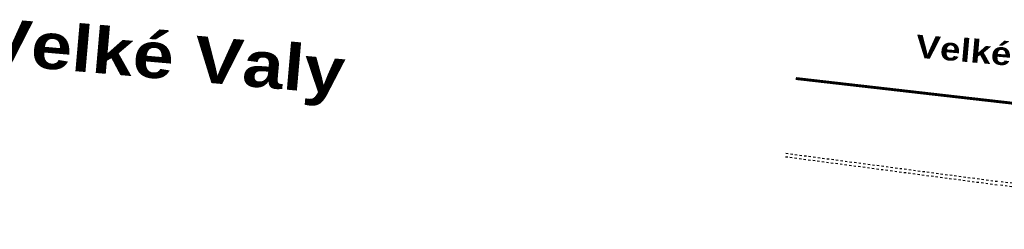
# Model space of a CAD drawing. Extents: x -698823 to -696424, y -1038555 to -1037403.
# Tile 27 of 42: x -697262 to -697219, y -1037749 to -1037740. Entities that reach past the tile are written whole.
import ezdxf
from ezdxf.enums import TextEntityAlignment as Align

# ---------------------------------------------------------------- set-up
doc = ezdxf.new("R2010")
doc.units = 0
doc.linetypes.add('ČÁRKOVANÁ10-10', pattern=[0.2, 0.1, -0.1])
for name, color, linetype, lineweight in [('1-návrh-stávající obruby', 21, 'ČÁRKOVANÁ10-10', 30), ('1-popis 250', 7, 'Continuous', 30), ('1-popis ulic', 7, 'Continuous', 25), ('1-VDZ', 150, 'Continuous', 30)]:
    doc.layers.add(name, color=color, linetype=linetype, lineweight=lineweight)
doc.styles.add('arial black', font='txt')

msp = doc.modelspace()

# ---------------------------------------------------------------- linework, layer by layer
at = {"layer": '1-návrh-stávající obruby'}
for p, q in [((-697228.716, -1037745.542), (-697219.422, -1037746.774)), ((-697228.736, -1037745.691), (-697219.442, -1037746.922))]:
    msp.add_line(p, q, dxfattribs=at)
for radius in [499.85, 500]:
    msp.add_arc((-697285.086, -1038242.443), radius, 80.92084, 82.45366, dxfattribs=at)
at = {"layer": '1-VDZ', "const_width": 0.125, "flags": 128}
msp.add_lwpolyline([(-697207.521, -1037744.646, -0.000357), (-697228.285, -1037742.284)], format="xyb", dxfattribs=at)

# ---------------------------------------------------------------- texts
at = {"layer": '1-popis 250', "style": 'arial black'}
msp.add_text('Velké Valy', height=1, rotation=354.995, dxfattribs=at).set_placement((-697219.122, -1037741.331), align=Align.MIDDLE)
at = {"layer": '1-popis ulic', "color": 7, "style": 'arial black'}
msp.add_text('Velké Valy', height=2, rotation=354.995, dxfattribs=at).set_placement((-697255.83, -1037741.533), align=Align.MIDDLE)

doc.saveas('drawing.dxf')
